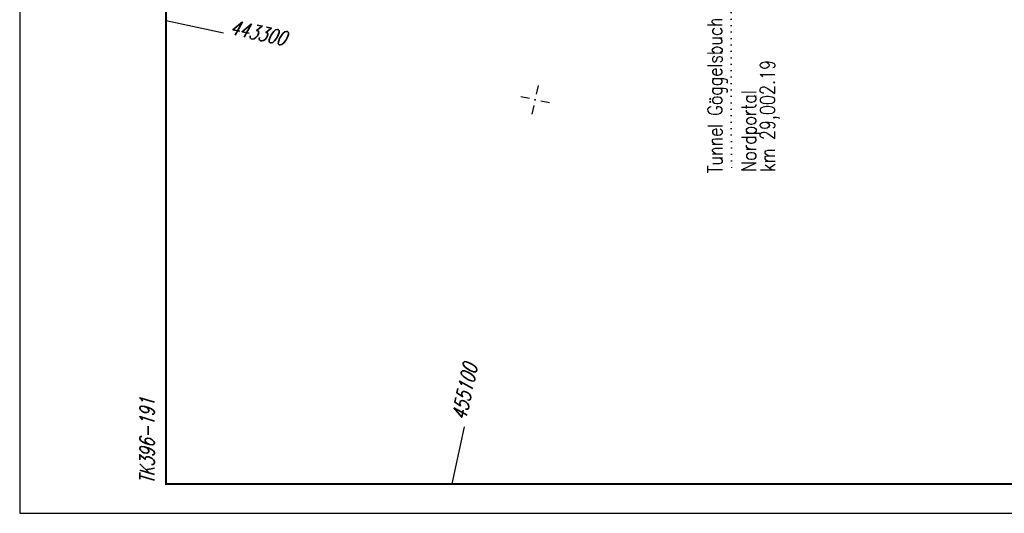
# Model space of a CAD drawing. Extents: x 0 to 1135, y 0 to 420.
# Tile 1 of 61: x 0 to 168, y 0 to 84. Entities that reach past the tile are written whole.
import ezdxf

# ---------------------------------------------------------------- set-up
doc = ezdxf.new("R2010")
doc.units = 0
doc.header["$LTSCALE"] = 2
doc.header["$MEASUREMENT"] = 0
doc.linetypes.add('AUSGEZOGEN', pattern=[0])
doc.linetypes.add('PUNKTX2', pattern=[0.5, 0, -0.5])
doc.layers.get('0').update_dxf_attribs({"color": 8, "linetype": 'AUSGEZOGEN'})
for name, color, linetype in [('Beschriftung', 15, 'CONTINUOUS'), ('BOESCHG', 8, 'AUSGEZOGEN'), ('NETZ', 250, 'AUSGEZOGEN'), ('RAHMEN', 250, 'AUSGEZOGEN'), ('Wege', 15, 'CONTINUOUS')]:
    doc.layers.add(name, color=color, linetype=linetype)
doc.styles.add('ROMANS', font='romans.shx', dxfattribs={"width": 0.8})

# ---------------------------------------------------------------- blocks, each defined once
blk = doc.blocks.new('IKR')
at = {"color": 0}
for p, q in [((0, 1), (0, 2.5)), ((-2.5, 0), (-1, 0)), ((1, 0), (2.5, 0)), ((0, -2.5), (0, -1))]:
    blk.add_line(p, q, dxfattribs=at)
blk.add_circle((0, 0), 0.05, dxfattribs=at)
blk.add_point((0, 0), dxfattribs=at)

msp = doc.modelspace()

# ---------------------------------------------------------------- linework, layer by layer
at = {"layer": 'Beschriftung', "linetype": 'PUNKTX2'}
msp.add_line((121.36, 146.05), (121.57, 58.06), dxfattribs=at)
at = {"layer": 'BOESCHG'}
msp.add_lwpolyline([(77.84, 187.53, -0.001412), (78.98, 187.58, -0.003834), (79.4, 187.6, -0.000011), (82, 187.67, -0.00032), (82.09, 187.67, -0.000187), (88.1, 187.83, 0.000449), (94.11, 187.99, 0.000027), (94.27, 188, 0.000001), (102.18, 188.21, 0.000121), (109.37, 188.41, -0.000076), (120.76, 188.73, -0.024953), (143.11, 188.23, 0.01921), (172.13, 187.24, 0.011672), (187, 187.66, -0.018262), (196.51, 187.8, -0.010757), (206.17, 187.38, 0.012049), (214.79, 187.03, 0.001472), (222.97, 186.92, 0.003103), (226.85, 186.9, 0.004886), (237.85, 187.02, -0.004363), (250.16, 187.18, -0.002612), (270.41, 187.15, 0.002576), (290.94, 187.12, 0.00157)], format="xyb", dxfattribs=at)
at = {"layer": 'NETZ'}
msp.add_line((73.89, 5.02), (76, 14.8), dxfattribs=at)
at = {"layer": 'RAHMEN'}
for p, q in [((0, 420), (0, 0)), ((25.02, 84.21), (34.8, 82.11)), ((0, 0), (950, 0))]:
    msp.add_line(p, q, dxfattribs=at)
at = {"layer": 'RAHMEN', "const_width": 0.35}
msp.add_lwpolyline([(25, 5), (1130, 5), (1130, 415), (25, 415), (25, 5)], dxfattribs=at)
at = {"layer": 'Wege', "linetype": 'Continuous'}
msp.add_arc((149.03, 18.47), 73.25, 38.3628, 81.2077, dxfattribs=at)

# ---------------------------------------------------------------- block references
at = {"layer": 'NETZ', "rotation": 167.8412}
msp.add_blockref('IKR', (88.03, 70.64), dxfattribs=at)

# ---------------------------------------------------------------- texts
at = {"layer": 'Beschriftung', "linetype": 'Continuous', "style": 'ROMANS', "oblique": 360, "width": 0.8}
for s, p in [('Tunnel Göggelsbuch', (120.04, 58.08)), ('km 29,002.19', (129.02, 58.36)), ('Nordportal', (125.82, 58.36))]:
    msp.add_text(s, height=2.5, rotation=90.1404, dxfattribs=at).set_placement(p)
at = {"layer": 'NETZ', "style": 'ROMANS', "oblique": 16.6, "width": 0.75}
for s, rotation, p in [('443300', 347.8412, (35.77, 81.9)), ('455100', 77.8412, (76.21, 15.77))]:
    msp.add_text(s, height=2.5, rotation=rotation, dxfattribs=at).set_placement(p)
at = {"layer": 'RAHMEN', "style": 'ROMANS', "oblique": 16.6, "width": 0.75}
msp.add_text('TK396-191', height=2.5, rotation=90, dxfattribs=at).set_placement((23, 5))

doc.saveas('drawing.dxf')
